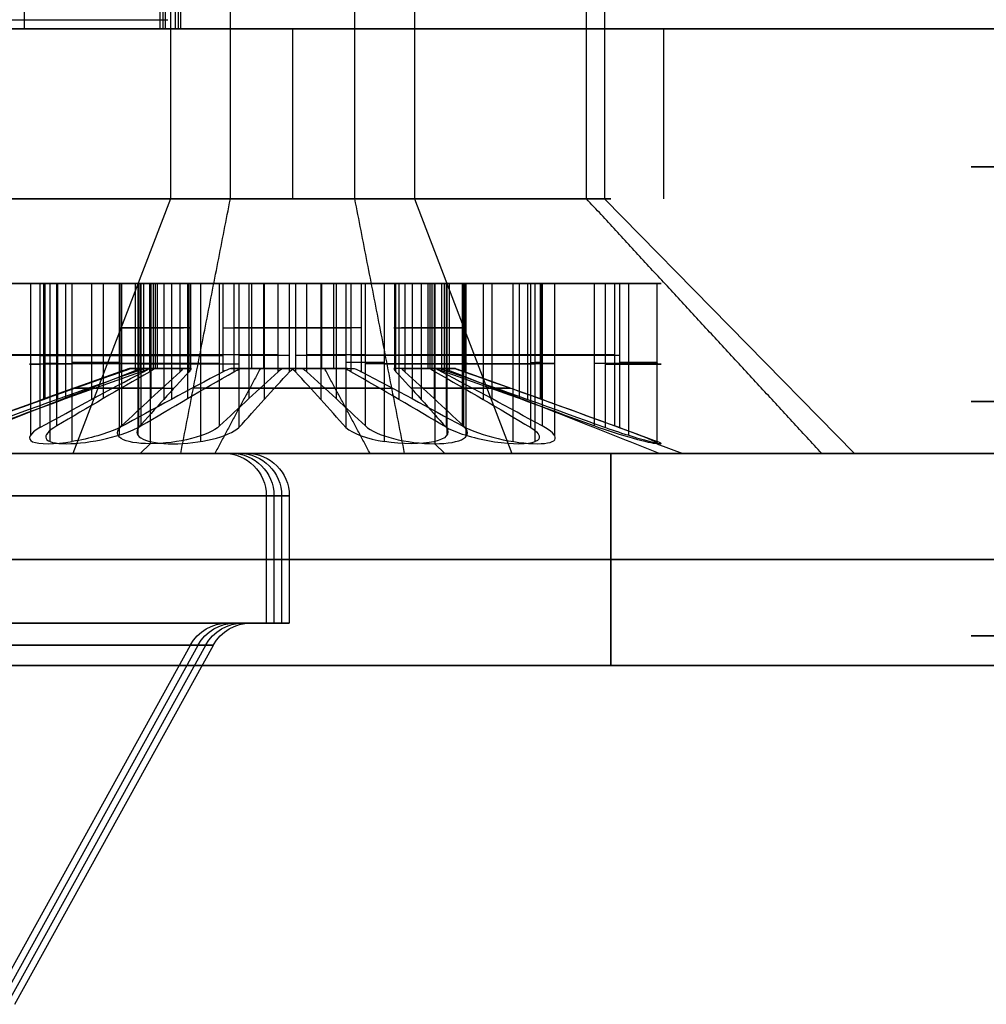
# Model space of a CAD drawing. Header units: millimetres. Extents: x -250 to 250, y -226 to 214.
# Tile 206 of 240: x 152.71 to 157.27, y -160.12 to -155.48. Entities that reach past the tile are written whole.
import ezdxf

# ---------------------------------------------------------------- set-up
doc = ezdxf.new("R2010")
doc.units = ezdxf.units.MM
doc.layers.add('Livello 01', color=7, linetype='Continuous')

# ---------------------------------------------------------------- blocks, each defined once
blk = doc.blocks.new('MCP139A10_03')
at = {"layer": 'Livello 01', "color": 254, "true_color": 0xcad1ee}
for p, q in [((13, 37, 0.5), (-16, 37, 0.5)), ((-5, 0), (-21, 0)), ((-5, 0, 1), (-21, 0, 1)), ((-16, -37, 0.5), (13, -37, 0.5))]:
    blk.add_line(p, q, dxfattribs=at)
at = {"layer": 'Livello 01', "color": 254, "true_color": 0xcad1ee, "extrusion": (0, 0, -1)}
for centre, start, end in [((16, 32, -1), 0, 90), ((16, 32), 0, 90), ((16, 32, -0.5), 0, 90), ((16, -32, -1), 270, 0), ((16, -32), 270, 0), ((16, -32, -0.5), 270, 0)]:
    blk.add_arc(centre, 5, start, end, dxfattribs=at)
at = {"layer": 'Livello 01', "color": 254, "true_color": 0xcad1ee}
for points in [[(-16, 37), (13, 37)], [(-16, 37, 1), (13, 37, 1)], [(-16, 37, 1), (-16, 37)], [(13, -37), (-16, -37)], [(13, -37, 1), (-16, -37, 1)], [(-16, -37), (-16, -37, 1)]]:
    blk.add_open_spline(points, degree=1, dxfattribs=at)
blk = doc.blocks.new('VTM03X10STIN0')
at = {"layer": 'Livello 01', "color": 253, "true_color": 0x999999}
for p, q in [((-3.375, -16.3549), (-4.2, -16.3549)), ((-1.5, -16.4004, -1.75), (-1.5, -16.3549, -1.875)), ((-1.5, -17.5549, 1.5), (-1.5, -16.3549, 2.7)), ((-1.5, -17.5549, -1.5), (-1.5, -16.3549, -2.7)), ((-1.5, -16.3549, -2.7), (-1.5, -16.3549, -1.875)), ((-1.5, -16.3549, 1.875), (-1.5, -16.3549, 2.7)), ((-1.5, -16.4004, 1.75), (-1.5, -16.3549, 1.875)), ((1.2, -16.3549), (0.375, -16.3549)), ((-1.5, -17.1549, -1.75), (-1.5, -16.4004, -1.75)), ((-1.5, -17.1549, 1.75), (-1.5, -16.4004, 1.75)), ((0.049, -17.1549, -0.75), (0.049, -16.411, -0.75)), ((0.0499, -17.1549, 0.75), (0.0499, -16.4107, 0.75)), ((-2.799, -17.1549, 1.0009), (-2.799, -16.4406, 1.0009)), ((-2.799, -17.1549, -1.0009), (-2.799, -16.4406, -1.0009)), ((-0.201, -17.1549, 1.0009), (-0.201, -16.4405, 1.0009)), ((-0.201, -17.1549, -1), (-0.201, -16.4407, -1)), ((-2.6211, -17.1549, -0.3586), (-2.6211, -16.609, -0.3586)), ((-2.6211, -17.1549, 0.3586), (-2.6211, -16.609, 0.3586)), ((-2.3711, -17.1549, -0.7916), (-2.3711, -16.609, -0.7916)), ((-2.3711, -17.1549, 0.7916), (-2.3711, -16.609, 0.7916)), ((-1.75, -17.1549, -1.1397), (-1.75, -16.6128, -1.1397)), ((-1.75, -17.1549, 1.1397), (-1.75, -16.6128, 1.1397)), ((-1.25, -17.1549, -1.1397), (-1.25, -16.6128, -1.1397)), ((-1.25, -17.1549, 1.1397), (-1.25, -16.6128, 1.1397)), ((-0.638, -17.1549, -0.7864), (-0.638, -16.6128, -0.7864)), ((-0.6289, -17.1549, 0.7916), (-0.6289, -16.609, 0.7916)), ((-0.388, -17.1549, -0.3533), (-0.388, -16.6128, -0.3533)), ((-0.3789, -17.1549, 0.3586), (-0.3789, -16.609, 0.3586)), ((-2.2, -16.7549), (-2.276, -16.7549)), ((-2.238, -16.7549, -0.1173), (-2.238, -16.7549, 0.1173)), ((-2.2, -17.1549), (-2.2, -16.7549)), ((-1.95, -17.1549, -0.5794), (-1.95, -16.7549, -0.5794)), ((-1.95, -17.1549, 0.5794), (-1.95, -16.7549, 0.5794)), ((-1.7992, -16.7549, 0.648), (-1.927, -16.7549, 0.648)), ((-1.7992, -16.7549, -0.648), (-1.927, -16.7549, -0.648)), ((-1.8812, -16.7549, 0.5916), (-1.8812, -16.7549, 0.6759)), ((-1.8812, -16.7549, -0.6759), (-1.8812, -16.7549, -0.5916)), ((-1.073, -16.7549, 0.648), (-1.2008, -16.7549, 0.648)), ((-1.073, -16.7549, -0.648), (-1.2008, -16.7549, -0.648)), ((-1.1188, -16.7549, 0.5916), (-1.1188, -16.7549, 0.6759)), ((-1.1188, -16.7549, -0.6759), (-1.1188, -16.7549, -0.5916)), ((-1.05, -17.1549, -0.5794), (-1.05, -16.7549, -0.5794)), ((-1.05, -17.1549, 0.5794), (-1.05, -16.7549, 0.5794)), ((-0.724, -16.7549), (-0.8, -16.7549)), ((-0.762, -16.7549, -0.1173), (-0.762, -16.7549, 0.1173)), ((-2.9422, -16.8156, -0.544), (-2.3, -16.8156, -0.1732)), ((-2.9422, -16.8156, 0.544), (-2.3, -16.8156, 0.1732)), ((-2.6922, -16.8156, -0.977), (-2.05, -16.8156, -0.6062)), ((-2.6922, -16.8156, 0.977), (-2.05, -16.8156, 0.6062)), ((-1.75, -16.8194, -1.5), (-1.75, -16.8194, -0.7794)), ((-1.75, -16.8194, 0.7794), (-1.75, -16.8194, 1.5)), ((-1.25, -16.8194, -1.5), (-1.25, -16.8194, -0.7794)), ((-1.25, -16.8194, 0.7794), (-1.25, -16.8194, 1.5)), ((-0.95, -16.8156, 0.6062), (-0.3078, -16.8156, 0.977)), ((-0.95, -16.8194, -0.6062), (-0.326, -16.8194, -0.9665)), ((-0.7, -16.8156, 0.1732), (-0.0578, -16.8156, 0.544)), ((-0.7, -16.8194, -0.1732), (-0.076, -16.8194, -0.5335)), ((-2.2, -17.1549), (-0.8, -17.1549)), ((-1.4547, -17.1549, -1.7459), (-1.4547, -17.1549, 1.7459)), ((-1.5, -27.5549, 1.5), (-1.5, -17.5549, 1.5)), ((-1.5, -27.5549, -1.5), (-1.5, -17.5549, -1.5))]:
    blk.add_line(p, q, dxfattribs=at)
at = {"layer": 'Livello 01', "color": 253, "true_color": 0x999999, "extrusion": (0, -1, 0)}
for centre, radius, start, end in [((-1.5, 0, 16.3549), 2.7, 0, 180), ((-1.5, 0, 16.3549), 2.7, 180, 0), ((-1.5, 0, 16.3549), 1.875, 180, 0), ((-1.5, 0, 16.3549), 1.875, 0, 180), ((-1.95, -0.7794, 16.7549), 0.2, 13.5005, 106.4995), ((-0.6, 0, 16.7549), 0.2, 180, 226.4995), ((-2.4, 0, 17.1549), 0.2, 300, 60), ((-1.95, -0.7794, 17.1549), 0.2, 360, 120), ((-1.95, 0.7794, 17.1549), 0.2, 240, 360), ((-1.05, -0.7794, 17.1549), 0.2, 60, 180), ((-1.05, 0.7794, 17.1549), 0.2, 180, 300), ((-0.6, 0, 17.1549), 0.2, 120, 180), ((-1.5, 0, 17.5549), 1.5, 0, 180)]:
    blk.add_arc(centre, radius, start, end, dxfattribs=at)
at = {"layer": 'Livello 01', "color": 253, "true_color": 0x999999, "extrusion": (0, 1, 0)}
for centre, radius, start, end in [((1.5, 0, -16.6619), 1.0314, 344.027, 0), ((1.5, 0, -16.6619), 1.0314, 0, 15.973), ((1.5, 0, -16.6619), 1.0314, 284.027, 315.973), ((1.5, 0, -16.6619), 1.0314, 44.027, 75.973), ((1.5, 0, -16.6619), 1.0314, 224.027, 255.973), ((1.5, 0, -16.6619), 1.0314, 104.027, 135.973), ((1.5, 0, -16.6619), 1.0314, 180, 195.973), ((1.5, 0, -16.6619), 1.0314, 164.027, 180), ((2.799, 0.75, -16.7758), 0.2509, 0, 115.203), ((2.799, -0.75, -16.7759), 0.2509, 244.797, 0), ((2.799, -0.75, -16.7828), 0.2509, 0, 55.203), ((2.799, 0.75, -16.7828), 0.2509, 304.797, 0), ((1.5, 0, -16.7549), 0.776, 349.2253, 0), ((1.5, 0, -16.7549), 0.776, 0, 10.7747), ((2.4, 0, -16.7549), 0.2, 133.5005, 226.4995), ((1.5, 0, -16.7549), 0.776, 289.2253, 310.7747), ((1.5, 0, -16.7549), 0.776, 49.2253, 70.7747), ((1.95, 0.7794, -16.7549), 0.2, 193.5005, 286.4995), ((1.5, -1.5, -16.7776), 0.25, 180, 0), ((1.5, 1.5, -16.7776), 0.25, 0, 180), ((1.5, 0, -16.7549), 0.776, 229.2253, 250.7747), ((1.5, 0, -16.7549), 0.776, 109.2253, 130.7747), ((1.05, -0.7794, -16.7549), 0.2, 13.5005, 106.4995), ((1.05, 0.7794, -16.7549), 0.2, 253.5005, 346.4995), ((0.6, 0, -16.7549), 0.2, 360, 46.4995), ((1.5, 0, -16.7549), 0.776, 180, 190.7747), ((1.5, 0, -16.7549), 0.776, 169.2253, 180), ((0.201, -0.75, -16.7776), 0.25, 120, 300), ((0.201, 0.75, -16.7775), 0.2509, 64.797, 235.203), ((2.4, 0, -16.9472), 0.2, 120, 240), ((1.95, -0.7794, -16.9472), 0.2, 60, 180), ((1.95, 0.7794, -16.9472), 0.2, 180, 300), ((1.05, -0.7794, -16.9472), 0.2, 0, 120), ((1.05, 0.7794, -16.9472), 0.2, 240, 0), ((0.6, 0, -16.9472), 0.2, 300, 0), ((0.6, 0, -16.9472), 0.2, 0, 60), ((2.799, 0.75, -17.1549), 0.2509, 0, 115.203), ((2.799, -0.75, -17.1549), 0.2509, 360, 55.203), ((2.799, -0.75, -17.1549), 0.2509, 244.797, 0), ((2.799, 0.75, -17.1549), 0.2509, 304.797, 360), ((1.5, -1.5, -17.1549), 0.25, 180, 360), ((1.5, 1.5, -17.1549), 0.25, 360, 180), ((0.6, 0, -17.1549), 0.2, 300, 0), ((0.201, -0.75, -17.1549), 0.25, 120, 300), ((0.201, 0.75, -17.1549), 0.2509, 64.797, 235.203), ((1.5, 0, -17.5549), 1.5, 180, 0)]:
    blk.add_arc(centre, radius, start, end, dxfattribs=at)
at = {"layer": 'Livello 01', "color": 253, "true_color": 0x999999}
for points, degree in [([(-4.2, -16.3549), (-3, -17.5549)], 1), ([(-2.276, -16.7549), (-3.375, -16.3549)], 1), ([(0.375, -16.3549), (-0.724, -16.7549)], 1), ([(0, -17.5549), (1.2, -16.3549)], 1), ([(-3.0499, -16.4106, 0.75), (-3.0499, -17.1549, 0.75)], 1), ([(-3.0499, -16.4106, -0.75), (-3.0499, -17.1549, -0.75)], 1), ([(-2.9422, -16.4763, -0.544), (-3.0074, -16.4483, -0.5893), (-3.0499, -16.4238, -0.667), (-3.0499, -16.4106, -0.75)], 3), ([(-2.9422, -16.4763, 0.544), (-3.0076, -16.4482, 0.5894), (-3.0499, -16.4237, 0.6675), (-3.0499, -16.4106, 0.75)], 3), ([(-2.9422, -17.1549, -0.544), (-2.9422, -16.4763, -0.544)], 1), ([(-2.9422, -16.4763, -0.544), (-2.7284, -16.565, -0.4206), (-2.5146, -16.6535, -0.2971), (-2.3, -16.7394, -0.1732)], 3), ([(-2.3, -16.7394, 0.1732), (-2.5146, -16.6535, 0.2971), (-2.7284, -16.565, 0.4206), (-2.9422, -16.4763, 0.544)], 3), ([(-2.9422, -16.4763, 0.544), (-2.9422, -17.1549, 0.544)], 1), ([(-2.6922, -17.1549, 0.977), (-2.6922, -16.4763, 0.977)], 1), ([(-2.05, -16.7394, -0.6062), (-2.2646, -16.6535, -0.7301), (-2.4784, -16.565, -0.8536), (-2.6922, -16.4763, -0.977)], 3), ([(-2.6922, -16.4763, -0.977), (-2.6922, -17.1549, -0.977)], 1), ([(-2.6922, -16.4763, 0.977), (-2.4784, -16.565, 0.8536), (-2.2646, -16.6535, 0.7301), (-2.05, -16.7394, 0.6062)], 3), ([(-1.75, -17.1549, -1.5), (-1.75, -16.4839, -1.5)], 1), ([(-1.75, -16.4839, -1.5), (-1.75, -16.57, -1.2601), (-1.75, -16.656, -1.0201), (-1.75, -16.7394, -0.7794)], 3), ([(-1.75, -16.7394, 0.7794), (-1.75, -16.656, 1.0202), (-1.75, -16.57, 1.2601), (-1.75, -16.4839, 1.5)], 3), ([(-1.75, -16.4839, 1.5), (-1.75, -17.1549, 1.5)], 1), ([(-1.25, -16.7394, -0.7794), (-1.25, -16.656, -1.0201), (-1.25, -16.57, -1.2601), (-1.25, -16.4839, -1.5)], 3), ([(-1.25, -16.4839, -1.5), (-1.25, -17.1549, -1.5)], 1), ([(-1.25, -17.1549, 1.5), (-1.25, -16.4839, 1.5)], 1), ([(-1.25, -16.4839, 1.5), (-1.25, -16.57, 1.2601), (-1.25, -16.656, 1.0202), (-1.25, -16.7394, 0.7794)], 3), ([(-0.95, -16.7394, 0.6062), (-0.7354, -16.6535, 0.7301), (-0.5216, -16.565, 0.8536), (-0.3078, -16.4763, 0.977)], 3), ([(-0.326, -16.4839, -0.9665), (-0.5337, -16.57, -0.8466), (-0.7415, -16.656, -0.7266), (-0.95, -16.7394, -0.6062)], 3), ([(-0.0578, -16.4763, 0.544), (-0.2716, -16.565, 0.4206), (-0.4854, -16.6535, 0.2971), (-0.7, -16.7394, 0.1732)], 3), ([(-0.7, -16.7394, -0.1732), (-0.4915, -16.656, -0.2936), (-0.2837, -16.57, -0.4136), (-0.076, -16.4839, -0.5335)], 3), ([(-0.326, -17.1549, -0.9665), (-0.326, -16.4839, -0.9665)], 1), ([(-0.3078, -17.1549, 0.977), (-0.3078, -16.4763, 0.977)], 1), ([(-0.076, -16.4839, -0.5335), (-0.076, -17.1549, -0.5335)], 1), ([(-0.0578, -17.1549, 0.544), (-0.0578, -16.4763, 0.544)], 1), ([(-2.3, -16.7394, -0.1732), (-2.2865, -16.7448, -0.1654), (-2.2738, -16.7501, -0.1559), (-2.2623, -16.7549, -0.1451)], 3), ([(-2.2623, -16.7549, 0.1451), (-2.2738, -16.7501, 0.1559), (-2.2865, -16.7448, 0.1654), (-2.3, -16.7394, 0.1732)], 3), ([(-2.3, -16.7394, 0.1732), (-2.3, -17.1549, 0.1732)], 1), ([(-2.3, -17.1549, -0.1732), (-2.3, -16.7394, -0.1732)], 1), ([(-2.0068, -16.7549, -0.5877), (-2.0219, -16.7501, -0.5921), (-2.0365, -16.7448, -0.5984), (-2.05, -16.7394, -0.6062)], 3), ([(-2.05, -16.7394, 0.6062), (-2.0365, -16.7448, 0.5984), (-2.0219, -16.7501, 0.5921), (-2.0068, -16.7549, 0.5877)], 3), ([(-2.05, -16.7394, -0.6062), (-2.05, -17.1549, -0.6062)], 1), ([(-2.05, -17.1549, 0.6062), (-2.05, -16.7394, 0.6062)], 1), ([(-1.75, -16.7394, -0.7794), (-1.75, -16.7449, -0.7637), (-1.7518, -16.75, -0.7482), (-1.7555, -16.7549, -0.7327)], 3), ([(-1.7555, -16.7549, 0.7327), (-1.7518, -16.75, 0.7482), (-1.75, -16.7449, 0.7637), (-1.75, -16.7394, 0.7794)], 3), ([(-1.75, -17.1549, -0.7794), (-1.75, -16.7394, -0.7794)], 1), ([(-1.75, -16.7394, 0.7794), (-1.75, -17.1549, 0.7794)], 1), ([(-1.2445, -16.7549, -0.7327), (-1.2482, -16.75, -0.7482), (-1.25, -16.7449, -0.7637), (-1.25, -16.7394, -0.7794)], 3), ([(-1.25, -16.7394, 0.7794), (-1.25, -16.7449, 0.7637), (-1.2482, -16.75, 0.7482), (-1.2445, -16.7549, 0.7327)], 3), ([(-1.25, -16.7394, -0.7794), (-1.25, -17.1549, -0.7794)], 1), ([(-1.25, -16.7394, 0.7794), (-1.25, -17.1549, 0.7794)], 1), ([(-0.95, -16.7394, -0.6062), (-0.9635, -16.7448, -0.5984), (-0.9781, -16.7501, -0.5921), (-0.9932, -16.7549, -0.5877)], 3), ([(-0.9932, -16.7549, 0.5877), (-0.9781, -16.7501, 0.5921), (-0.9635, -16.7448, 0.5984), (-0.95, -16.7394, 0.6062)], 3), ([(-0.95, -17.1549, -0.6062), (-0.95, -16.7394, -0.6062)], 1), ([(-0.95, -16.7394, 0.6062), (-0.95, -17.1549, 0.6062)], 1), ([(-0.7377, -16.7549, -0.1451), (-0.7262, -16.7501, -0.1559), (-0.7135, -16.7448, -0.1654), (-0.7, -16.7394, -0.1732)], 3), ([(-0.7, -16.7394, 0.1732), (-0.7135, -16.7448, 0.1654), (-0.7262, -16.7501, 0.1559), (-0.7377, -16.7549, 0.1451)], 3), ([(-0.7, -16.7394, -0.1732), (-0.7, -17.1549, -0.1732)], 1), ([(-0.7, -16.7394, 0.1732), (-0.7, -17.1549, 0.1732)], 1), ([(-0.8, -17.1549), (-0.8, -16.7549)], 1), ([(-2.9422, -17.1549, -0.544), (-2.3, -17.1549, -0.1732)], 1), ([(-2.3, -17.1549, 0.1732), (-2.9422, -17.1549, 0.544)], 1), ([(-2.05, -17.1549, -0.6062), (-2.6922, -17.1549, -0.977)], 1), ([(-2.6922, -17.1549, 0.977), (-2.05, -17.1549, 0.6062)], 1), ([(-1.75, -17.1549, -1.5), (-1.75, -17.1549, -0.7794)], 1), ([(-1.75, -17.1549, 0.7794), (-1.75, -17.1549, 1.5)], 1), ([(-1.25, -17.1549, -0.7794), (-1.25, -17.1549, -1.5)], 1), ([(-1.25, -17.1549, 1.5), (-1.25, -17.1549, 0.7794)], 1), ([(-0.326, -17.1549, -0.9665), (-0.95, -17.1549, -0.6062)], 1), ([(-0.95, -17.1549, 0.6062), (-0.3078, -17.1549, 0.977)], 1), ([(-0.0578, -17.1549, 0.544), (-0.7, -17.1549, 0.1732)], 1), ([(-0.7, -17.1549, -0.1732), (-0.076, -17.1549, -0.5335)], 1), ([(-3, -17.5549), (-3, -27.5549)], 1), ([(0, -27.5549), (0, -17.5549)], 1)]:
    blk.add_open_spline(points, degree=degree, dxfattribs=at)
for points, knots in [([(-2.6922, -16.4763, -0.977), (-2.766, -16.4475, -1.0117), (-2.8574, -16.4225, -1.0083), (-3.0022, -16.3968, -0.9199), (-3.0499, -16.3971, -0.8353), (-3.0499, -16.4106, -0.75)], [-0.536405, -0.536405, -0.536405, -0.536405, -0.2682025, -0.2682025, 0, 0, 0, 0]), ([(-2.6922, -16.4763, 0.977), (-2.766, -16.4476, 1.0117), (-2.8577, -16.4225, 1.0083), (-3.0026, -16.3968, 0.9195), (-3.0499, -16.3973, 0.8344), (-3.0499, -16.4106, 0.75)], [0, 0, 0, 0, 0.2681557, 0.2681557, 0.5363114, 0.5363114, 0.5363114, 0.5363114]), ([(-1.25, -16.4839, -1.5), (-1.25, -16.4609, -1.5638), (-1.275, -16.4398, -1.6271), (-1.3662, -16.4093, -1.7211), (-1.4327, -16.4004, -1.7499), (-1.5666, -16.4004, -1.7501), (-1.633, -16.4091, -1.7218), (-1.7252, -16.4398, -1.627), (-1.75, -16.4609, -1.5639), (-1.75, -16.4839, -1.5)], [-0.8278439, -0.8278439, -0.8278439, -0.8278439, -0.6208829, -0.6208829, -0.4139219, -0.4139219, -0.206961, -0.206961, 0, 0, 0, 0]), ([(-1.75, -16.4839, 1.5), (-1.75, -16.4609, 1.5638), (-1.725, -16.4398, 1.6271), (-1.6338, -16.4093, 1.7211), (-1.5673, -16.4004, 1.7499), (-1.4334, -16.4004, 1.7501), (-1.367, -16.4091, 1.7218), (-1.2748, -16.4398, 1.627), (-1.25, -16.4609, 1.5639), (-1.25, -16.4839, 1.5)], [-0.8278439, -0.8278439, -0.8278439, -0.8278439, -0.6208829, -0.6208829, -0.4139219, -0.4139219, -0.206961, -0.206961, 0, 0, 0, 0]), ([(-0.076, -16.4839, -0.5335), (-0.0207, -16.4609, -0.5654), (0.0216, -16.4398, -0.6187), (0.0574, -16.4093, -0.7447), (0.0491, -16.4004, -0.8166), (-0.0177, -16.4004, -0.9327), (-0.0754, -16.4091, -0.9761), (-0.2036, -16.4398, -1.0086), (-0.2707, -16.4609, -0.9984), (-0.326, -16.4839, -0.9665)], [-0.8278413, -0.8278413, -0.8278413, -0.8278413, -0.620881, -0.620881, -0.4139207, -0.4139207, -0.2069603, -0.2069603, 0, 0, 0, 0]), ([(-0.3078, -16.4763, 0.977), (-0.2529, -16.4549, 1.0028), (-0.1891, -16.4357, 1.0083), (-0.0692, -16.4079, 0.9725), (-0.0157, -16.4001, 0.9308), (0.0481, -16.4001, 0.8206), (0.0575, -16.408, 0.7528), (0.0289, -16.4355, 0.6319), (-0.008, -16.4549, 0.5786), (-0.0578, -16.4763, 0.544)], [-0.7830902, -0.7830902, -0.7830902, -0.7830902, -0.5873177, -0.5873177, -0.3915451, -0.3915451, -0.1957726, -0.1957726, 0, 0, 0, 0])]:
    blk.add_open_spline(points, degree=3, knots=knots, dxfattribs=at)
blk = doc.blocks.new('MCP139A01_04_configurazione K-ARRAY')
at = {"layer": 'Livello 01', "color": 254, "true_color": 0xcad1ee}
for p, q in [((-56, 105.75), (-56, 105.75, 0.8)), ((-56, 102.25), (-56, 102.25, 0.8)), ((-22.8427, 0), (-79.2, 0)), ((-56, -102.25), (-56, -102.25, 0.8)), ((-56, -105.75), (-56, -105.75, 0.8))]:
    blk.add_line(p, q, dxfattribs=at)
for centre, start, end in [((-56, 104), 360, 180), ((-56, 104), 180, 0), ((-56, -104), 0, 180), ((-56, -104), 180, 0)]:
    blk.add_arc(centre, 1.75, start, end, dxfattribs=at)
for points in [[(-69.2, 125), (69.2, 125)], [(-57.75, 104, 0.8), (-57.75, 104)], [(-23, 92), (-60, 92)], [(-60, 32), (-23, 32)], [(-57.75, -104, 0.8), (-57.75, -104)], [(69.2, -125), (-69.2, -125)]]:
    blk.add_open_spline(points, degree=1, dxfattribs=at)
blk = doc.blocks.new('MCA139A01_04_MCA139A01VBS_05')
at = {"layer": 'Livello 01', "rotation": 360}
blk.add_blockref('MCP139A01_04_configurazione K-ARRAY', (0, 0), dxfattribs=at)
blk = doc.blocks.new('VTA03X10RTIN01')
at = {"layer": 'Livello 01', "color": 253, "true_color": 0x9da4ac}
for p, q in [((-1.8071, 2.5967), (-2.7429, 0.9033)), ((-3.1, 0.8), (-2.918, 0.8)), ((-3.1, 0.2), (-3.1, 0.8)), ((-2.9, 0), (-1.5475, 0))]:
    blk.add_line(p, q, dxfattribs=at)
at = {"layer": 'Livello 01', "color": 253, "true_color": 0x9da4ac, "extrusion": (0, 0, -1)}
for centre, start, end in [((2.918, 1), 208.9264, 270), ((2.9, 0.2), 270, 0)]:
    blk.add_arc(centre, 0.2, start, end, dxfattribs=at)
at = {"layer": 'Livello 01', "color": 253, "true_color": 0x9da4ac, "extrusion": (0, 1, 0)}
for centre, radius in [((0, 0, 0.9033), 2.7429), ((0, 0, 0.8), 3.1), ((0, 0, 0.8), 2.918), ((0, 0, 0.5), 3.1), ((0, 0, 0.2), 3.1), ((0, 0), 2.9), ((0, 0), 2.9)]:
    blk.add_arc(centre, radius, 270, 90, dxfattribs=at)
at = {"layer": 'Livello 01', "color": 253, "true_color": 0x9da4ac, "extrusion": (0, -1, 0)}
blk.add_arc((0, 0, -0.8), 2.918, 90, 270, dxfattribs=at)
blk = doc.blocks.new('VTM04X20BTIN0')
at = {"layer": 'Livello 01', "color": 250, "true_color": 0x333333}
for centre, radius, start in [((0, 0, 0.2), 4, 0), ((0, 0, 2.4103), 4, 90), ((0, 0, 1.3051), 4, 0), ((0, 0), 3.8, 0)]:
    blk.add_arc(centre, radius, start, 180, dxfattribs=at)
at = {"layer": 'Livello 01', "color": 250, "true_color": 0x333333, "extrusion": (0, 0, -1)}
blk.add_arc((0, 0, -2.4103), 4, 90, 180, dxfattribs=at)

msp = doc.modelspace()

# ---------------------------------------------------------------- linework, layer by layer
at = {"layer": 'Livello 01', "color": 31, "true_color": 0xffcc66}
for p, q in [((152.7371, -155.5196, 189.9872), (152.7371, -136.0196, 189.9872)), ((153.3768, -155.5196, 254.3883), (153.3768, -136.0196, 254.3883)), ((153.449, -155.5196, 206.3883), (153.449, -136.0196, 206.3883)), ((153.3891, -155.0056, 246.1883), (153.3891, -155.5196, 246.1883)), ((153.4613, -155.0056, 198.1883), (153.4613, -155.5196, 198.1883)), ((153.3903, -155.5196, 245.4425), (151.8488, -155.5196, 245.4402)), ((153.4625, -155.5196, 197.4426), (151.921, -155.5196, 197.4403))]:
    msp.add_line(p, q, dxfattribs=at)
at = {"layer": 'Livello 01', "color": 31, "true_color": 0xffcc66, "extrusion": (0, 1, 0)}
for centre in [(-150.813, 230.2847, -155.4758), (-150.7768, 254.3843, -155.5196), (-150.849, 206.3844, -155.5196)]:
    msp.add_arc(centre, 2.6, 59.0613, 179.9138, dxfattribs=at)
at = {"layer": 'Livello 01', "color": 31, "true_color": 0xffcc66}
for points in [[(153.3768, -155.5196, 254.3883), (153.3768, -155.0056, 254.3883)], [(153.4015, -155.5196, 237.9883), (153.4015, -155.0056, 237.9883)], [(153.449, -155.5196, 206.3883), (153.449, -155.0056, 206.3883)], [(153.4737, -155.5196, 189.9883), (153.4737, -155.0056, 189.9883)], [(153.4015, -155.5196, 237.9883), (151.9283, -155.5196, 237.9861)], [(153.4737, -155.5196, 189.9883), (152.0005, -155.5196, 189.9861)], [(153.3768, -155.5196, 254.3883), (153.4015, -155.5196, 237.9883)], [(153.449, -155.5196, 206.3883), (153.4737, -155.5196, 189.9883)]]:
    msp.add_open_spline(points, degree=1, dxfattribs=at)

# ---------------------------------------------------------------- block references
at = {"layer": 'Livello 01', "extrusion": (4.996e-16, -1, -3.32574e-17), "rotation": 180}
for name, p in [('MCP139A10_03', (139.5, 96.4696, 157.5196)), ('MCA139A01_04_MCA139A01VBS_05', (98, 158.4696, 155.5196))]:
    msp.add_blockref(name, p, dxfattribs=at)
at = {"layer": 'Livello 01', "extrusion": (3.89081e-16, -1, -2.48939e-16), "rotation": 26.05472829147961}
msp.add_blockref('VTM04X20BTIN0', (161.2, 37.9696, 155.9696), dxfattribs=at)
at = {"layer": 'Livello 01', "extrusion": (3.89081e-16, -1, 1.82424e-16), "rotation": 153.9452717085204}
msp.add_blockref('VTM04X20BTIN0', (161.2, 278.9696, 155.9696), dxfattribs=at)
at = {"layer": 'Livello 01', "extrusion": (-0.383049, -2.22092e-16, 0.923728), "rotation": 270}
msp.add_blockref('VTM03X10STIN0', (173.8745, 241.2928, 183.4609), dxfattribs=at)
at = {"layer": 'Livello 01', "extrusion": (-0.980789, -4.83515e-16, -0.195073), "rotation": 269.9999999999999}
msp.add_blockref('VTM03X10STIN0', (173.8745, 21.8819, -161.667), dxfattribs=at)
at = {"layer": 'Livello 01', "rotation": 180}
for p in [(150.7768, -157.5196, 254.3844), (150.8129, -157.5196, 230.3844), (150.849, -157.5196, 206.3844), (150.8851, -157.5196, 182.3844)]:
    msp.add_blockref('VTA03X10RTIN01', p, dxfattribs=at)

doc.saveas('drawing.dxf')
